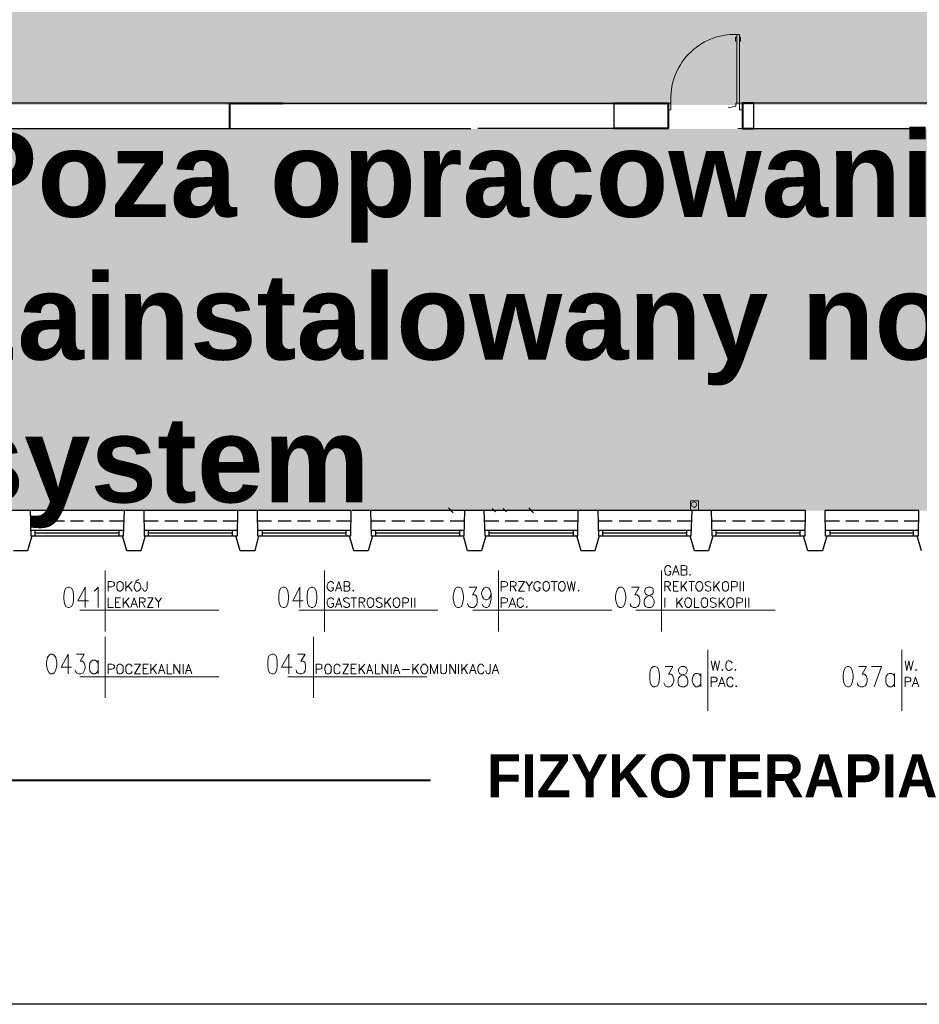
# Model space of a CAD drawing. Header units: millimetres. Extents: x 1 to 17496, y 1 to 30809.
# Tile 16 of 256: x 6732 to 8308, y 3200 to 4925. Entities that reach past the tile are written whole.
import ezdxf

# ---------------------------------------------------------------- set-up
doc = ezdxf.new("R2010")
doc.units = ezdxf.units.MM
doc.linetypes.add('CENTER', pattern=[2, 1.25, -0.25, 0.25, -0.25])
for name, color, linetype in [('0_Przyz_Opisy oddziałów', 5, 'Continuous'), ('Opisy', 255, 'Continuous'), ('PDF _Geometria', 7, 'Continuous')]:
    doc.layers.add(name, color=color, linetype=linetype)
for name, color, linetype, lineweight in [('0_Przyz_System Schima', 253, 'Continuous', 25), ('0_Przyz_WC pacjenta', 30, 'CENTER', 40), ('N_SSP_ewakuacja', 4, 'CENTER', 40), ('SSO_opis pomieszczeń', 5, 'Continuous', 25)]:
    doc.layers.add(name, color=color, linetype=linetype, lineweight=lineweight)
doc.styles.add('arial', font='arialbd.ttf')

msp = doc.modelspace()

# ---------------------------------------------------------------- hatches: boundary and pattern name
at = {"layer": '0_Przyz_WC pacjenta', "transparency": 33554483}
h = msp.add_hatch(color=256, dxfattribs=at)
h.dxf.hatch_style = 1
h.set_gradient(color1=(173, 173, 173), color2=(173, 173, 173), centered=1, tint=1)
h.paths.add_polyline_path([(6347.8, 4064.9), (9390.9, 4064.9), (9390.9, 4733.7), (6347.8, 4733.7)])
at = {"layer": 'N_SSP_ewakuacja', "transparency": 33554457}
h = msp.add_hatch(color=51, dxfattribs=at)
h.dxf.hatch_style = 1
h.paths.add_polyline_path([(6454.1, 5066.9), (6454, 5052.9), (6454, 4775.5), (9408.5, 4775.5), (9408.5, 4042), (9204.5, 4042), (9204.5, 3752.5), (9627.2, 3752.5), (9627.2, 4062), (9667.2, 4062), (9667.2, 4771.5), (13332.2, 4771.5), (13332.2, 4647.4), (13550.9, 4647.4), (13550.9, 4999.5), (13314.8, 4999.5), (13314.8, 5063.5), (12355.9, 5063.5), (12355.9, 5004.9), (12082.5, 5004.9), (12082.5, 5059.5), (10704.8, 5059.5), (10704.8, 5774.4), (10878.2, 5774.4), (10878.2, 6054.5), (10775.3, 6054.5), (10775.3, 6054.6), (10522.9, 6054.6), (10522.9, 5775.2), (10324.1, 5775.2), (10324.1, 5353.6), (10533.4, 5353.6), (10533.4, 5066.2), (9552.3, 5066.2), (9552.3, 5846.7), (9606.9, 5846.7), (9606.9, 6307.7), (9361.1, 6307.7), (9361.1, 5066.9)])

# ---------------------------------------------------------------- linework, layer by layer
at = {"layer": '0_Przyz_Opisy oddziałów', "lineweight": 40}
msp.add_lwpolyline([(6387.5, 3593.1), (7451.3, 3593.1)], dxfattribs=at)
at = {"layer": 'Opisy', "lineweight": 18}
for points in [[(7872.9, 3965.3), (7872.1, 3966.2), (7870.4, 3967.8), (7869.5, 3968.7), (7866.2, 3968.7), (7864.5, 3967.8), (7863.6, 3966.2), (7862.8, 3965.3), (7861.9, 3962.8), (7861.9, 3958.6), (7862.8, 3956.1), (7863.6, 3954.4), (7864.5, 3952.7), (7866.2, 3951.8), (7869.5, 3951.8), (7870.4, 3952.7), (7872.1, 3954.4), (7872.9, 3956.1), (7872.9, 3958.6), (7869.5, 3958.6)], [(7875.4, 3951.8), (7881.3, 3968.7), (7887.2, 3951.8)], [(7897.3, 3961.1), (7899.8, 3960.3), (7900.7, 3959.4), (7900.7, 3953.5), (7899.8, 3952.7), (7897.3, 3951.8), (7890.6, 3951.8), (7890.6, 3968.7), (7897.3, 3968.7), (7899.8, 3967.8), (7900.7, 3967), (7900.7, 3962.8), (7899.8, 3961.9), (7897.3, 3961.1), (7890.6, 3961.1)], [(6881.6, 3960.3), (6881.6, 3853.3)], [(7265.7, 3960.3), (7265.7, 3853.3)], [(7570.5, 3960.3), (7570.5, 3853.3)], [(7856.1, 3960.3), (7856.1, 3853.3)], [(7877.9, 3957.7), (7884.7, 3957.7)], [(6886.7, 3924), (6886.7, 3940.9), (6893.4, 3940.9), (6895.9, 3940), (6896.8, 3939.2), (6897.6, 3937.5), (6897.6, 3935), (6896.8, 3933.3), (6895.9, 3932.5), (6893.4, 3931.6), (6886.7, 3931.6)], [(6917.8, 3940.9), (6917.8, 3924)], [(6928.8, 3940.9), (6917.8, 3929.1)], [(6922, 3933.3), (6928.8, 3924)], [(6934.7, 3940.9), (6940.6, 3944.3)], [(6954.9, 3940.9), (6954.9, 3928.3), (6954, 3925.7), (6953.2, 3924.9), (6951.5, 3924), (6949.8, 3924), (6949, 3924.9), (6948.1, 3925.7), (6947.3, 3928.3), (6947.3, 3929.1)], [(7281.7, 3936.7), (7280.8, 3938.4), (7280, 3940), (7278.3, 3940.9), (7275.8, 3940.9), (7274.1, 3940), (7272.4, 3938.4), (7271.5, 3936.7), (7270.7, 3934.2), (7270.7, 3929.9), (7271.5, 3928.3), (7272.4, 3926.6), (7274.1, 3924.9), (7275.8, 3924), (7278.3, 3924), (7280, 3924.9), (7280.8, 3926.6), (7281.7, 3928.3), (7281.7, 3929.9), (7278.3, 3929.9)], [(7285, 3924), (7290.9, 3940.9), (7296, 3924)], [(7306.9, 3932.5), (7308.6, 3931.6), (7309.4, 3930.8), (7310.3, 3929.1), (7310.3, 3927.4), (7309.4, 3925.7), (7308.6, 3924.9), (7306.9, 3924), (7300.2, 3924), (7300.2, 3940.9), (7306.9, 3940.9), (7308.6, 3940), (7309.4, 3939.2), (7310.3, 3937.5), (7310.3, 3935.8), (7309.4, 3934.2), (7308.6, 3933.3), (7306.9, 3932.5), (7300.2, 3932.5)], [(7575.6, 3924), (7575.6, 3940.9), (7582.3, 3940.9), (7584.9, 3940), (7585.7, 3939.2), (7586.5, 3937.5), (7586.5, 3935), (7585.7, 3933.3), (7584.9, 3932.5), (7582.3, 3931.6), (7575.6, 3931.6)], [(7591.6, 3924), (7591.6, 3940.9), (7597.5, 3940.9), (7600, 3940), (7600.9, 3939.2), (7601.7, 3937.5), (7601.7, 3935.8), (7600.9, 3934.2), (7600, 3933.3), (7597.5, 3932.5), (7591.6, 3932.5)], [(7616, 3924), (7605.9, 3924), (7616, 3940.9), (7605.9, 3940.9)], [(7618.5, 3940.9), (7624.4, 3932.5), (7624.4, 3924)], [(7630.3, 3940.9), (7624.4, 3932.5)], [(7643.8, 3936.7), (7643, 3938.4), (7642.1, 3940), (7640.4, 3940.9), (7637.9, 3940.9), (7636.2, 3940), (7634.5, 3938.4), (7633.7, 3936.7), (7632.9, 3934.2), (7632.9, 3929.9), (7633.7, 3928.3), (7634.5, 3926.6), (7636.2, 3924.9), (7637.9, 3924), (7640.4, 3924), (7642.1, 3924.9), (7643, 3926.6), (7643.8, 3928.3), (7643.8, 3929.9), (7640.4, 3929.9)], [(7663.2, 3940.9), (7673.3, 3940.9)], [(7668.2, 3940.9), (7668.2, 3924)], [(7691, 3940.9), (7695.2, 3924), (7698.6, 3940.9), (7701.9, 3924), (7705.3, 3940.9)], [(7861.9, 3924), (7861.9, 3940.9), (7868.7, 3940.9), (7870.4, 3940), (7871.2, 3939.2), (7872.1, 3937.5), (7872.1, 3935.8), (7871.2, 3934.2), (7870.4, 3933.3), (7868.7, 3932.5), (7861.9, 3932.5)], [(7886.4, 3924), (7877.1, 3924), (7877.1, 3940.9), (7886.4, 3940.9)], [(7890.6, 3940.9), (7890.6, 3924)], [(7900.7, 3940.9), (7890.6, 3929.1)], [(7894.8, 3933.3), (7900.7, 3924)], [(7904.1, 3940.9), (7914.2, 3940.9)], [(7909.1, 3940.9), (7909.1, 3924)], [(7942.8, 3938.4), (7942, 3940), (7939.4, 3940.9), (7936.9, 3940.9), (7934.4, 3940), (7932.7, 3938.4), (7932.7, 3936.7), (7933.5, 3935), (7934.4, 3934.2), (7936.1, 3933.3), (7940.3, 3931.6), (7942, 3930.8), (7942, 3929.9), (7942.8, 3928.3), (7942.8, 3926.6), (7942, 3924.9), (7939.4, 3924), (7936.9, 3924), (7934.4, 3924.9), (7932.7, 3926.6)], [(7947.9, 3940.9), (7947.9, 3924)], [(7958, 3940.9), (7947.9, 3929.1)], [(7952.1, 3933.3), (7958, 3924)], [(7979, 3924), (7979, 3940.9), (7985.8, 3940.9), (7988.3, 3940), (7989.1, 3939.2), (7989.1, 3933.3), (7988.3, 3932.5), (7985.8, 3931.6), (7979, 3931.6)], [(7994.2, 3940.9), (7994.2, 3924)], [(8000.1, 3940.9), (8000.1, 3924)], [(6846.2, 3895.4), (6846.2, 3930.8), (6833.6, 3907.2), (6852.1, 3907.2)], [(6862.2, 3924), (6864.8, 3925.7), (6869, 3930.8), (6869, 3895.4)], [(7222.7, 3895.4), (7222.7, 3930.8), (7210.1, 3907.2), (7228.6, 3907.2)], [(7286.7, 3929.1), (7294.3, 3929.1)], [(7519.2, 3930.8), (7532.6, 3930.8), (7525.1, 3917.3), (7529.3, 3917.3), (7531.8, 3915.6), (7532.6, 3913.9), (7533.5, 3908.9), (7533.5, 3905.5), (7532.6, 3900.5), (7530.1, 3897.1), (7526.7, 3895.4), (7522.5, 3895.4), (7519.2, 3897.1), (7517.5, 3898.8), (7516.6, 3902.1)], [(7557.9, 3919), (7556.2, 3913.9), (7553.7, 3910.6), (7550.3, 3908.9), (7548.6, 3908.9), (7545.3, 3910.6), (7542.7, 3913.9), (7541.1, 3919), (7541.1, 3920.7), (7542.7, 3925.7), (7545.3, 3929.1), (7548.6, 3930.8), (7550.3, 3930.8), (7553.7, 3929.1), (7556.2, 3925.7), (7557.9, 3919), (7557.9, 3910.6), (7556.2, 3902.1), (7553.7, 3897.1), (7550.3, 3895.4), (7547.8, 3895.4), (7543.6, 3897.1), (7542.7, 3900.5)], [(7596.6, 3932.5), (7601.7, 3924)], [(7803.8, 3930.8), (7817.3, 3930.8), (7809.7, 3917.3), (7813.9, 3917.3), (7815.6, 3915.6), (7817.3, 3913.9), (7818.2, 3908.9), (7818.2, 3905.5), (7817.3, 3900.5), (7814.8, 3897.1), (7811.4, 3895.4), (7807.2, 3895.4), (7803.8, 3897.1), (7802.1, 3898.8), (7801.3, 3902.1)], [(7867, 3932.5), (7872.1, 3924)], [(7877.1, 3932.5), (7883, 3932.5)], [(6886.7, 3912.3), (6886.7, 3895.4), (6895.9, 3895.4)], [(6908.5, 3895.4), (6899.3, 3895.4), (6899.3, 3912.3), (6908.5, 3912.3)], [(6899.3, 3904.7), (6905.2, 3904.7)], [(6912.8, 3912.3), (6912.8, 3895.4)], [(6923.7, 3912.3), (6912.8, 3901.3)], [(6917, 3905.5), (6923.7, 3895.4)], [(6926.2, 3895.4), (6932.1, 3912.3), (6938, 3895.4)], [(6928.8, 3901.3), (6935.5, 3901.3)], [(6941.4, 3895.4), (6941.4, 3912.3), (6948.1, 3912.3), (6949.8, 3911.4), (6950.7, 3910.6), (6951.5, 3909.7), (6951.5, 3908), (6950.7, 3906.4), (6949.8, 3905.5), (6948.1, 3904.7), (6941.4, 3904.7)], [(6946.4, 3904.7), (6951.5, 3895.4)], [(6965.8, 3895.4), (6955.7, 3895.4), (6965.8, 3912.3), (6955.7, 3912.3)], [(6969.2, 3912.3), (6975.1, 3904.7), (6975.1, 3895.4)], [(6980.1, 3912.3), (6975.1, 3904.7)], [(7281.7, 3908.9), (7280.8, 3910.6), (7280, 3911.4), (7278.3, 3912.3), (7275.8, 3912.3), (7274.1, 3911.4), (7272.4, 3910.6), (7271.5, 3908.9), (7270.7, 3906.4), (7270.7, 3902.1), (7271.5, 3899.6), (7272.4, 3897.9), (7274.1, 3896.3), (7275.8, 3895.4), (7278.3, 3895.4), (7280, 3896.3), (7280.8, 3897.9), (7281.7, 3899.6), (7281.7, 3902.1), (7278.3, 3902.1)], [(7285, 3895.4), (7290.9, 3912.3), (7296, 3895.4)], [(7286.7, 3901.3), (7294.3, 3901.3)], [(7309.4, 3910.6), (7307.8, 3911.4), (7306.1, 3912.3), (7302.7, 3912.3), (7301, 3911.4), (7299.3, 3910.6), (7299.3, 3908.9), (7300.2, 3907.2), (7301, 3906.4), (7301.9, 3905.5), (7306.9, 3903.8), (7307.8, 3903), (7308.6, 3902.1), (7309.4, 3900.5), (7309.4, 3897.9), (7307.8, 3896.3), (7306.1, 3895.4), (7302.7, 3895.4), (7301, 3896.3), (7299.3, 3897.9)], [(7312, 3912.3), (7322.1, 3912.3)], [(7317, 3912.3), (7317, 3895.4)], [(7326.3, 3895.4), (7326.3, 3912.3), (7333, 3912.3), (7334.7, 3911.4), (7335.6, 3910.6), (7336.4, 3909.7), (7336.4, 3908), (7335.6, 3906.4), (7334.7, 3905.5), (7333, 3904.7), (7326.3, 3904.7)], [(7331.3, 3904.7), (7336.4, 3895.4)], [(7366.7, 3910.6), (7365, 3911.4), (7363.4, 3912.3), (7360, 3912.3), (7358.3, 3911.4), (7356.6, 3910.6), (7356.6, 3908.9), (7357.5, 3907.2), (7358.3, 3906.4), (7359.1, 3905.5), (7364.2, 3903.8), (7365, 3903), (7365.9, 3902.1), (7366.7, 3900.5), (7366.7, 3897.9), (7365, 3896.3), (7363.4, 3895.4), (7360, 3895.4), (7358.3, 3896.3), (7356.6, 3897.9)], [(7371.8, 3912.3), (7371.8, 3895.4)], [(7381.9, 3912.3), (7371.8, 3901.3)], [(7375.1, 3905.5), (7381.9, 3895.4)], [(7402.9, 3895.4), (7402.9, 3912.3), (7409.7, 3912.3), (7411.4, 3911.4), (7412.2, 3910.6), (7413, 3909.7), (7413, 3907.2), (7412.2, 3905.5), (7411.4, 3904.7), (7409.7, 3903.8), (7402.9, 3903.8)], [(7418.1, 3912.3), (7418.1, 3895.4)], [(7424, 3912.3), (7424, 3895.4)], [(7575.6, 3895.4), (7575.6, 3912.3), (7582.3, 3912.3), (7584.9, 3911.4), (7585.7, 3910.6), (7586.5, 3909.7), (7586.5, 3907.2), (7585.7, 3905.5), (7584.9, 3904.7), (7582.3, 3903.8), (7575.6, 3903.8)], [(7589.1, 3895.4), (7595, 3912.3), (7600.9, 3895.4)], [(7591.6, 3901.3), (7598.3, 3901.3)], [(7614.3, 3908.9), (7613.5, 3910.6), (7611.8, 3911.4), (7611, 3912.3), (7607.6, 3912.3), (7606.8, 3911.4), (7605.1, 3910.6), (7604.2, 3908.9), (7603.4, 3906.4), (7603.4, 3902.1), (7604.2, 3899.6), (7605.1, 3897.9), (7606.8, 3896.3), (7607.6, 3895.4), (7611, 3895.4), (7611.8, 3896.3), (7613.5, 3897.9), (7614.3, 3899.6)], [(7861.9, 3912.3), (7861.9, 3895.4)], [(7883, 3912.3), (7883, 3895.4)], [(7893.1, 3912.3), (7883, 3901.3)], [(7886.4, 3905.5), (7893.1, 3895.4)], [(7914.2, 3912.3), (7914.2, 3895.4), (7922.6, 3895.4)], [(7952.1, 3910.6), (7950.4, 3911.4), (7947.9, 3912.3), (7945.3, 3912.3), (7942.8, 3911.4), (7942, 3910.6), (7942, 3907.2), (7942.8, 3906.4), (7944.5, 3905.5), (7948.7, 3903.8), (7950.4, 3903), (7951.2, 3902.1), (7952.1, 3900.5), (7952.1, 3897.9), (7950.4, 3896.3), (7947.9, 3895.4), (7945.3, 3895.4), (7942.8, 3896.3), (7942, 3897.9)], [(7957.1, 3912.3), (7957.1, 3895.4)], [(7967.2, 3912.3), (7957.1, 3901.3)], [(7960.5, 3905.5), (7967.2, 3895.4)], [(7988.3, 3895.4), (7988.3, 3912.3), (7994.2, 3912.3), (7996.7, 3911.4), (7997.5, 3910.6), (7998.4, 3909.7), (7998.4, 3907.2), (7997.5, 3905.5), (7996.7, 3904.7), (7994.2, 3903.8), (7988.3, 3903.8)], [(8003.4, 3912.3), (8003.4, 3895.4)], [(8009.3, 3912.3), (8009.3, 3895.4)], [(7080.4, 3890.4), (6837, 3890.4)], [(7464.4, 3890.4), (7221, 3890.4)], [(7769.3, 3890.4), (7525.9, 3890.4)], [(8055.7, 3890.4), (7811.4, 3890.4)], [(6881.6, 3844), (6881.6, 3737.1)], [(7246.3, 3844), (7246.3, 3737.1)], [(6816.7, 3779.2), (6816.7, 3813.7), (6804.1, 3791), (6822.6, 3791)], [(6831.1, 3813.7), (6844.5, 3813.7), (6837.8, 3801.1), (6841.2, 3801.1), (6843.7, 3799.4), (6844.5, 3797.7), (6846.2, 3792.7), (6846.2, 3789.3), (6844.5, 3784.2), (6842.9, 3780.9), (6838.6, 3779.2), (6835.3, 3779.2), (6831.1, 3780.9), (6830.2, 3782.6), (6828.5, 3785.9)], [(7203.3, 3779.2), (7203.3, 3813.7), (7190.7, 3791), (7209.2, 3791)], [(7218.5, 3813.7), (7232, 3813.7), (7224.4, 3801.1), (7228.6, 3801.1), (7231.1, 3799.4), (7232, 3797.7), (7232.8, 3792.7), (7232.8, 3789.3), (7232, 3784.2), (7229.4, 3780.9), (7226.1, 3779.2), (7221.9, 3779.2), (7218.5, 3780.9), (7216.8, 3782.6), (7216, 3785.9)], [(7937.7, 3821.3), (7937.7, 3714.3)], [(8277.2, 3821.3), (8277.2, 3714.3)], [(6869, 3797.7), (6866.4, 3801.1), (6863.9, 3802.8), (6859.7, 3802.8), (6857.2, 3801.1), (6854.6, 3797.7), (6853.8, 3792.7), (6853.8, 3789.3), (6854.6, 3784.2), (6857.2, 3780.9), (6859.7, 3779.2), (6863.9, 3779.2), (6866.4, 3780.9), (6869, 3784.2)], [(6869, 3802.8), (6869, 3779.2)], [(6886.7, 3779.2), (6886.7, 3796), (6893.4, 3796), (6895.9, 3795.2), (6896.8, 3794.3), (6897.6, 3792.7), (6897.6, 3791), (6896.8, 3789.3), (6895.9, 3788.4), (6893.4, 3787.6), (6886.7, 3787.6)], [(6928.8, 3791.8), (6927.9, 3793.5), (6926.2, 3795.2), (6924.6, 3796), (6922, 3796), (6920.3, 3795.2), (6918.7, 3793.5), (6917.8, 3791.8), (6917.8, 3783.4), (6918.7, 3781.7), (6920.3, 3780), (6922, 3779.2), (6924.6, 3779.2), (6926.2, 3780), (6927.9, 3781.7), (6928.8, 3783.4)], [(6943.1, 3779.2), (6933, 3779.2), (6943.1, 3796), (6933, 3796)], [(6957.4, 3779.2), (6948.1, 3779.2), (6948.1, 3796), (6957.4, 3796)], [(6961.6, 3796), (6961.6, 3779.2)], [(6971.7, 3796), (6961.6, 3785.1)], [(6975.1, 3779.2), (6980.1, 3796), (6986, 3779.2)], [(6990.2, 3796), (6990.2, 3779.2), (6998.7, 3779.2)], [(7002, 3779.2), (7002, 3796), (7012.1, 3779.2), (7012.1, 3796)], [(7018, 3796), (7018, 3779.2)], [(7022.3, 3779.2), (7027.3, 3796), (7033.2, 3779.2)], [(7251.3, 3779.2), (7251.3, 3796), (7258.1, 3796), (7260.6, 3795.2), (7261.4, 3794.3), (7261.4, 3789.3), (7260.6, 3788.4), (7258.1, 3787.6), (7251.3, 3787.6)], [(7292.6, 3791.8), (7292.6, 3793.5), (7290.9, 3795.2), (7289.2, 3796), (7286.7, 3796), (7285, 3795.2), (7283.3, 3793.5), (7282.5, 3791.8), (7282.5, 3783.4), (7283.3, 3781.7), (7285, 3780), (7286.7, 3779.2), (7289.2, 3779.2), (7290.9, 3780), (7292.6, 3781.7), (7292.6, 3783.4)], [(7307.8, 3779.2), (7297.7, 3779.2), (7307.8, 3796), (7297.7, 3796)], [(7322.1, 3779.2), (7312.8, 3779.2), (7312.8, 3796), (7322.1, 3796)], [(7326.3, 3796), (7326.3, 3779.2)], [(7336.4, 3796), (7326.3, 3785.1)], [(7339.8, 3779.2), (7344.8, 3796), (7350.7, 3779.2)], [(7354.9, 3796), (7354.9, 3779.2), (7363.4, 3779.2)], [(7366.7, 3779.2), (7366.7, 3796), (7376.8, 3779.2), (7376.8, 3796)], [(7382.7, 3796), (7382.7, 3779.2)], [(7386.9, 3779.2), (7392, 3796), (7397.9, 3779.2)], [(7420.6, 3796), (7420.6, 3779.2)], [(7430.7, 3796), (7420.6, 3785.1)], [(7451.8, 3779.2), (7451.8, 3796), (7457.7, 3779.2), (7463.6, 3796), (7463.6, 3779.2)], [(7469.5, 3796), (7469.5, 3781.7), (7471.2, 3780), (7473.7, 3779.2), (7474.5, 3779.2), (7477.1, 3780), (7478.7, 3781.7), (7479.6, 3784.2), (7479.6, 3796)], [(7485.5, 3779.2), (7485.5, 3796), (7495.6, 3779.2), (7495.6, 3796)], [(7500.6, 3796), (7500.6, 3779.2)], [(7506.5, 3796), (7506.5, 3779.2)], [(7516.6, 3796), (7506.5, 3785.1)], [(7520, 3779.2), (7525.9, 3796), (7531.8, 3779.2)], [(7545.3, 3791.8), (7544.4, 3793.5), (7542.7, 3795.2), (7541.9, 3796), (7538.5, 3796), (7536.8, 3795.2), (7536, 3793.5), (7535.2, 3791.8), (7534.3, 3790.1), (7534.3, 3785.9), (7535.2, 3783.4), (7536, 3781.7), (7536.8, 3780), (7538.5, 3779.2), (7541.9, 3779.2), (7542.7, 3780), (7544.4, 3781.7), (7545.3, 3783.4)], [(7556.2, 3796), (7556.2, 3783.4), (7555.4, 3780.9), (7554.5, 3780), (7552.9, 3779.2), (7552, 3779.2), (7550.3, 3780), (7549.5, 3780.9), (7548.6, 3783.4), (7548.6, 3785.1)], [(7559.6, 3779.2), (7565.5, 3796), (7571.4, 3779.2)], [(7943.6, 3801.9), (7947, 3785.1), (7950.4, 3801.9), (7954.6, 3785.1), (7958, 3801.9)], [(7979.9, 3797.7), (7979, 3799.4), (7977.3, 3801.1), (7975.6, 3801.9), (7973.1, 3801.9), (7971.4, 3801.1), (7970.6, 3799.4), (7969.8, 3797.7), (7968.9, 3795.2), (7968.9, 3791), (7969.8, 3788.4), (7970.6, 3787.6), (7971.4, 3785.9), (7973.1, 3785.1), (7975.6, 3785.1), (7977.3, 3785.9), (7979, 3787.6), (7979.9, 3788.4)], [(8283.1, 3801.9), (8286.4, 3785.1), (8289.8, 3801.9), (8293.2, 3785.1), (8297.4, 3801.9)], [(6948.1, 3788.4), (6954, 3788.4)], [(6965, 3789.3), (6971.7, 3779.2)], [(6976.8, 3785.1), (6984.3, 3785.1)], [(7023.9, 3785.1), (7031.5, 3785.1)], [(7312.8, 3788.4), (7318.7, 3788.4)], [(7329.7, 3789.3), (7336.4, 3779.2)], [(7341.5, 3785.1), (7349, 3785.1)], [(7388.6, 3785.1), (7396.2, 3785.1)], [(7402.1, 3786.8), (7414.7, 3786.8)], [(7424, 3789.3), (7430.7, 3779.2)], [(7510.7, 3789.3), (7516.6, 3779.2)], [(7521.7, 3785.1), (7529.3, 3785.1)], [(7562.1, 3785.1), (7568.9, 3785.1)], [(7862.8, 3791.8), (7876.3, 3791.8), (7868.7, 3778.3), (7872.9, 3778.3), (7875.4, 3776.7), (7876.3, 3775), (7877.9, 3769.9), (7877.9, 3766.5), (7876.3, 3761.5), (7873.7, 3758.1), (7870.4, 3756.4), (7866.2, 3756.4), (7862.8, 3758.1), (7861.9, 3759.8), (7860.3, 3763.2)], [(7925.1, 3775), (7922.6, 3778.3), (7920.1, 3780), (7915.8, 3780), (7914.2, 3778.3), (7911.6, 3775), (7910, 3769.9), (7910, 3766.5), (7911.6, 3761.5), (7914.2, 3758.1), (7915.8, 3756.4), (7920.1, 3756.4), (7922.6, 3758.1), (7925.1, 3761.5)], [(7925.1, 3780), (7925.1, 3756.4)], [(8202.2, 3791.8), (8215.7, 3791.8), (8208.1, 3778.3), (8212.3, 3778.3), (8214, 3776.7), (8215.7, 3775), (8216.5, 3769.9), (8216.5, 3766.5), (8215.7, 3761.5), (8213.2, 3758.1), (8209.8, 3756.4), (8205.6, 3756.4), (8202.2, 3758.1), (8200.5, 3759.8), (8199.7, 3763.2)], [(8229.2, 3756.4), (8241.8, 3791.8), (8224.1, 3791.8)], [(8264.5, 3775), (8262, 3778.3), (8259.5, 3780), (8255.3, 3780), (8252.7, 3778.3), (8250.2, 3775), (8249.4, 3769.9), (8249.4, 3766.5), (8250.2, 3761.5), (8252.7, 3758.1), (8255.3, 3756.4), (8259.5, 3756.4), (8262, 3758.1), (8264.5, 3761.5)], [(8264.5, 3780), (8264.5, 3756.4)], [(7080.4, 3774.1), (6837, 3774.1)], [(7445, 3774.1), (7201.6, 3774.1)], [(7943.6, 3756.4), (7943.6, 3773.3), (7950.4, 3773.3), (7952.1, 3772.4), (7952.9, 3771.6), (7953.7, 3769.9), (7953.7, 3768.2), (7952.9, 3766.5), (7952.1, 3765.7), (7950.4, 3764.9), (7943.6, 3764.9)], [(7956.3, 3756.4), (7962.2, 3773.3), (7968.1, 3756.4)], [(7958.8, 3762.3), (7965.5, 3762.3)], [(7981.5, 3769.1), (7981.5, 3770.8), (7979.9, 3772.4), (7978.2, 3773.3), (7975.6, 3773.3), (7974, 3772.4), (7972.3, 3770.8), (7971.4, 3769.1), (7970.6, 3767.4), (7970.6, 3763.2), (7971.4, 3760.7), (7972.3, 3759), (7974, 3757.3), (7975.6, 3756.4), (7978.2, 3756.4), (7979.9, 3757.3), (7981.5, 3759), (7981.5, 3760.7)], [(8283.1, 3756.4), (8283.1, 3773.3), (8289, 3773.3), (8291.5, 3772.4), (8292.3, 3771.6), (8293.2, 3769.9), (8293.2, 3768.2), (8292.3, 3766.5), (8291.5, 3765.7), (8289, 3764.9), (8283.1, 3764.9)], [(8295.7, 3756.4), (8301.6, 3773.3), (8307.5, 3756.4)], [(8298.2, 3762.3), (8305, 3762.3)]]:
    msp.add_lwpolyline(points, dxfattribs=at)
for points in [[(7906.6, 3953.5), (7905.7, 3952.7), (7906.6, 3951.8), (7907.4, 3952.7)], [(6906, 3940.9), (6904.3, 3940), (6902.7, 3938.4), (6902.7, 3936.7), (6901.8, 3934.2), (6901.8, 3929.9), (6902.7, 3928.3), (6902.7, 3926.6), (6904.3, 3924.9), (6906, 3924), (6908.5, 3924), (6910.2, 3924.9), (6911.9, 3926.6), (6912.8, 3928.3), (6912.8, 3936.7), (6911.9, 3938.4), (6910.2, 3940), (6908.5, 3940.9)], [(6936.3, 3939.2), (6934.7, 3938.4), (6933.8, 3936.7), (6932.1, 3933.3), (6932.1, 3929.1), (6933.8, 3926.6), (6934.7, 3924.9), (6936.3, 3924), (6938.9, 3924), (6940.6, 3924.9), (6942.2, 3926.6), (6943.9, 3929.1), (6943.9, 3933.3), (6942.2, 3936.7), (6940.6, 3938.4), (6938.9, 3939.2)], [(7653.1, 3940.9), (7651.4, 3940), (7649.7, 3938.4), (7648.9, 3936.7), (7648.9, 3928.3), (7649.7, 3926.6), (7651.4, 3924.9), (7653.1, 3924), (7655.6, 3924), (7657.3, 3924.9), (7659, 3926.6), (7659, 3928.3), (7659.8, 3929.9), (7659.8, 3934.2), (7659, 3936.7), (7659, 3938.4), (7657.3, 3940), (7655.6, 3940.9)], [(7680, 3940.9), (7679.2, 3940), (7677.5, 3938.4), (7676.7, 3936.7), (7675.8, 3934.2), (7675.8, 3929.9), (7676.7, 3928.3), (7677.5, 3926.6), (7679.2, 3924.9), (7680, 3924), (7683.4, 3924), (7685.1, 3924.9), (7685.9, 3926.6), (7686.8, 3928.3), (7687.6, 3929.9), (7687.6, 3934.2), (7686.8, 3936.7), (7685.9, 3938.4), (7685.1, 3940), (7683.4, 3940.9)], [(7920.9, 3940.9), (7920.1, 3940), (7918.4, 3938.4), (7917.5, 3936.7), (7916.7, 3934.2), (7916.7, 3929.9), (7917.5, 3928.3), (7918.4, 3926.6), (7920.1, 3924.9), (7920.9, 3924), (7924.3, 3924), (7926, 3924.9), (7926.8, 3926.6), (7927.6, 3928.3), (7928.5, 3929.9), (7928.5, 3934.2), (7927.6, 3936.7), (7926.8, 3938.4), (7926, 3940), (7924.3, 3940.9)], [(7967.2, 3940.9), (7965.5, 3940), (7963.9, 3938.4), (7963, 3936.7), (7963, 3928.3), (7963.9, 3926.6), (7965.5, 3924.9), (7967.2, 3924), (7969.8, 3924), (7971.4, 3924.9), (7973.1, 3926.6), (7973.1, 3928.3), (7974, 3929.9), (7974, 3934.2), (7973.1, 3936.7), (7973.1, 3938.4), (7971.4, 3940), (7969.8, 3940.9)], [(6816.7, 3930.8), (6812.5, 3929.1), (6810, 3924), (6809.2, 3915.6), (6809.2, 3910.6), (6810, 3902.1), (6812.5, 3897.1), (6816.7, 3895.4), (6818.4, 3895.4), (6822.6, 3897.1), (6825.2, 3902.1), (6826, 3910.6), (6826, 3915.6), (6825.2, 3924), (6822.6, 3929.1), (6818.4, 3930.8)], [(7193.2, 3930.8), (7189, 3929.1), (7186.5, 3924), (7185.6, 3915.6), (7185.6, 3910.6), (7186.5, 3902.1), (7189, 3897.1), (7193.2, 3895.4), (7195.7, 3895.4), (7199.1, 3897.1), (7201.6, 3902.1), (7202.5, 3910.6), (7202.5, 3915.6), (7201.6, 3924), (7199.1, 3929.1), (7195.7, 3930.8)], [(7242.9, 3930.8), (7238.7, 3929.1), (7236.2, 3924), (7235.3, 3915.6), (7235.3, 3910.6), (7236.2, 3902.1), (7238.7, 3897.1), (7242.9, 3895.4), (7245.4, 3895.4), (7248.8, 3897.1), (7251.3, 3902.1), (7252.2, 3910.6), (7252.2, 3915.6), (7251.3, 3924), (7248.8, 3929.1), (7245.4, 3930.8)], [(7316.2, 3925.7), (7315.3, 3924.9), (7316.2, 3924), (7317, 3924.9)], [(7498.9, 3930.8), (7495.6, 3929.1), (7493.1, 3924), (7491.4, 3915.6), (7491.4, 3910.6), (7493.1, 3902.1), (7495.6, 3897.1), (7498.9, 3895.4), (7501.5, 3895.4), (7505.7, 3897.1), (7507.4, 3902.1), (7509.1, 3910.6), (7509.1, 3915.6), (7507.4, 3924), (7505.7, 3929.1), (7501.5, 3930.8)], [(7711.2, 3925.7), (7710.3, 3924.9), (7711.2, 3924)], [(7783.6, 3930.8), (7780.3, 3929.1), (7777.7, 3924), (7776, 3915.6), (7776, 3910.6), (7777.7, 3902.1), (7780.3, 3897.1), (7783.6, 3895.4), (7786.1, 3895.4), (7789.5, 3897.1), (7792, 3902.1), (7793.7, 3910.6), (7793.7, 3915.6), (7792, 3924), (7789.5, 3929.1), (7786.1, 3930.8)], [(7832.5, 3930.8), (7828.3, 3929.1), (7827.4, 3925.7), (7827.4, 3922.4), (7828.3, 3919), (7830.8, 3917.3), (7835.8, 3915.6), (7840, 3913.9), (7841.7, 3910.6), (7843.4, 3907.2), (7843.4, 3902.1), (7841.7, 3898.8), (7840.9, 3897.1), (7837.5, 3895.4), (7832.5, 3895.4), (7828.3, 3897.1), (7827.4, 3898.8), (7825.7, 3902.1), (7825.7, 3907.2), (7827.4, 3910.6), (7829.9, 3913.9), (7833.3, 3915.6), (7838.4, 3917.3), (7840.9, 3919), (7841.7, 3922.4), (7841.7, 3925.7), (7840.9, 3929.1), (7837.5, 3930.8)], [(7344.8, 3912.3), (7343.1, 3911.4), (7342.3, 3910.6), (7341.5, 3908.9), (7340.6, 3906.4), (7340.6, 3902.1), (7341.5, 3899.6), (7342.3, 3897.9), (7343.1, 3896.3), (7344.8, 3895.4), (7348.2, 3895.4), (7349, 3896.3), (7350.7, 3897.9), (7351.6, 3899.6), (7352.4, 3902.1), (7352.4, 3906.4), (7351.6, 3908.9), (7350.7, 3910.6), (7349, 3911.4), (7348.2, 3912.3)], [(7390.3, 3912.3), (7389.5, 3911.4), (7387.8, 3910.6), (7386.9, 3908.9), (7386.1, 3906.4), (7386.1, 3902.1), (7386.9, 3899.6), (7387.8, 3897.9), (7389.5, 3896.3), (7390.3, 3895.4), (7393.7, 3895.4), (7395.4, 3896.3), (7396.2, 3897.9), (7397, 3899.6), (7397.9, 3902.1), (7397.9, 3906.4), (7397, 3908.9), (7396.2, 3910.6), (7395.4, 3911.4), (7393.7, 3912.3)], [(7901.5, 3912.3), (7900.7, 3911.4), (7899, 3910.6), (7898.2, 3908.9), (7897.3, 3906.4), (7897.3, 3902.1), (7898.2, 3899.6), (7899, 3897.9), (7900.7, 3896.3), (7901.5, 3895.4), (7904.9, 3895.4), (7905.7, 3896.3), (7907.4, 3897.9), (7908.3, 3899.6), (7909.1, 3902.1), (7909.1, 3906.4), (7908.3, 3908.9), (7907.4, 3910.6), (7905.7, 3911.4), (7904.9, 3912.3)], [(7930.2, 3912.3), (7928.5, 3911.4), (7926.8, 3910.6), (7926.8, 3908.9), (7926, 3906.4), (7926, 3902.1), (7926.8, 3899.6), (7926.8, 3897.9), (7928.5, 3896.3), (7930.2, 3895.4), (7932.7, 3895.4), (7934.4, 3896.3), (7936.1, 3897.9), (7936.9, 3899.6), (7936.9, 3908.9), (7936.1, 3910.6), (7934.4, 3911.4), (7932.7, 3912.3)], [(7975.6, 3912.3), (7974, 3911.4), (7973.1, 3910.6), (7972.3, 3908.9), (7971.4, 3906.4), (7971.4, 3902.1), (7972.3, 3899.6), (7973.1, 3897.9), (7974, 3896.3), (7975.6, 3895.4), (7978.2, 3895.4), (7979.9, 3896.3), (7981.5, 3897.9), (7982.4, 3899.6), (7983.2, 3902.1), (7983.2, 3906.4), (7982.4, 3908.9), (7981.5, 3910.6), (7979.9, 3911.4), (7978.2, 3912.3)], [(7620.2, 3897.1), (7619.4, 3896.3), (7620.2, 3895.4), (7621.1, 3896.3)], [(6786.4, 3813.7), (6783.1, 3812), (6780.5, 3807.8), (6778.8, 3799.4), (6778.8, 3794.3), (6780.5, 3785.9), (6783.1, 3780.9), (6786.4, 3779.2), (6789, 3779.2), (6792.3, 3780.9), (6794.8, 3785.9), (6796.5, 3794.3), (6796.5, 3799.4), (6794.8, 3807.8), (6792.3, 3812), (6789, 3813.7)], [(7173.9, 3813.7), (7169.6, 3812), (7167.1, 3807.8), (7166.3, 3799.4), (7166.3, 3794.3), (7167.1, 3785.9), (7169.6, 3780.9), (7173.9, 3779.2), (7176.4, 3779.2), (7179.7, 3780.9), (7182.3, 3785.9), (7183.1, 3794.3), (7183.1, 3799.4), (7182.3, 3807.8), (7179.7, 3812), (7176.4, 3813.7)], [(6906, 3796), (6904.3, 3795.2), (6902.7, 3793.5), (6902.7, 3791.8), (6901.8, 3790.1), (6901.8, 3785.9), (6902.7, 3783.4), (6902.7, 3781.7), (6904.3, 3780), (6906, 3779.2), (6908.5, 3779.2), (6910.2, 3780), (6911.9, 3781.7), (6912.8, 3783.4), (6912.8, 3791.8), (6911.9, 3793.5), (6910.2, 3795.2), (6908.5, 3796)], [(7270.7, 3796), (7269, 3795.2), (7267.3, 3793.5), (7267.3, 3791.8), (7266.5, 3790.1), (7266.5, 3785.9), (7267.3, 3783.4), (7267.3, 3781.7), (7269, 3780), (7270.7, 3779.2), (7273.2, 3779.2), (7274.9, 3780), (7276.6, 3781.7), (7277.4, 3783.4), (7277.4, 3791.8), (7276.6, 3793.5), (7274.9, 3795.2), (7273.2, 3796)], [(7439.2, 3796), (7438.3, 3795.2), (7436.6, 3793.5), (7435.8, 3791.8), (7434.9, 3790.1), (7434.9, 3785.9), (7435.8, 3783.4), (7436.6, 3781.7), (7438.3, 3780), (7439.2, 3779.2), (7442.5, 3779.2), (7443.4, 3780), (7445, 3781.7), (7445.9, 3783.4), (7446.7, 3785.9), (7446.7, 3790.1), (7445.9, 3791.8), (7445, 3793.5), (7443.4, 3795.2), (7442.5, 3796)], [(7842.6, 3791.8), (7839.2, 3790.1), (7836.7, 3785.1), (7835.8, 3776.7), (7835.8, 3771.6), (7836.7, 3763.2), (7839.2, 3758.1), (7842.6, 3756.4), (7845.1, 3756.4), (7849.3, 3758.1), (7851.8, 3763.2), (7852.7, 3771.6), (7852.7, 3776.7), (7851.8, 3785.1), (7849.3, 3790.1), (7845.1, 3791.8)], [(7891.4, 3791.8), (7888.1, 3790.1), (7886.4, 3786.8), (7886.4, 3783.4), (7888.1, 3780), (7889.7, 3778.3), (7894.8, 3776.7), (7899, 3775), (7901.5, 3771.6), (7902.4, 3768.2), (7902.4, 3763.2), (7901.5, 3759.8), (7899.8, 3758.1), (7896.5, 3756.4), (7891.4, 3756.4), (7888.1, 3758.1), (7886.4, 3759.8), (7885.5, 3763.2), (7885.5, 3768.2), (7886.4, 3771.6), (7888.9, 3775), (7892.3, 3776.7), (7897.3, 3778.3), (7899.8, 3780), (7901.5, 3783.4), (7901.5, 3786.8), (7899.8, 3790.1), (7896.5, 3791.8)], [(7963, 3786.8), (7962.2, 3785.9), (7963, 3785.1), (7963.9, 3785.9)], [(7985.8, 3786.8), (7984.9, 3785.9), (7985.8, 3785.1), (7986.6, 3785.9)], [(8182, 3791.8), (8178.6, 3790.1), (8176.1, 3785.1), (8174.4, 3776.7), (8174.4, 3771.6), (8176.1, 3763.2), (8178.6, 3758.1), (8182, 3756.4), (8184.5, 3756.4), (8187.9, 3758.1), (8190.4, 3763.2), (8192.1, 3771.6), (8192.1, 3776.7), (8190.4, 3785.1), (8187.9, 3790.1), (8184.5, 3791.8)], [(8302.4, 3786.8), (8301.6, 3785.9), (8302.4, 3785.1), (8303.3, 3785.9)], [(7987.4, 3758.1), (7986.6, 3757.3), (7987.4, 3756.4), (7988.3, 3757.3)]]:
    msp.add_lwpolyline(points, close=True, dxfattribs=at)
at = {"layer": 'PDF _Geometria'}
msp.add_lwpolyline([(1774.1, 7203), (13925.2, 7203), (13925.2, 3200.2), (1774.1, 3200.2)], close=True, dxfattribs=at)
at = {"layer": 'PDF _Geometria', "lineweight": 18}
for points in [[(7988.3, 4899.3), (7988.3, 4778.9), (7998.4, 4778.9), (7998.4, 4767.1), (7993.3, 4767.1), (7993.3, 4899.3)], [(7872.9, 4767.1), (7872.9, 4778.9), (7867.8, 4778.9), (7867.8, 4767.1)], [(7918.4, 4075.6), (7916.7, 4079), (7913.3, 4080.7), (7910, 4079), (7908.3, 4075.6), (7910, 4072.3), (7913.3, 4070.6), (7916.7, 4072.3)], [(7918.4, 4075.6), (7916.7, 4079), (7913.3, 4080.7), (7910, 4079), (7908.3, 4075.6), (7910, 4072.3), (7913.3, 4070.6), (7916.7, 4072.3)]]:
    msp.add_lwpolyline(points, close=True, dxfattribs=at)
for points in [[(7988.3, 4894.3), (7985.8, 4894.3), (7985.8, 4886.7)], [(7993.3, 4894.3), (7995, 4894.3), (7995, 4886.7)], [(8017.8, 4778.9), (7986.6, 4778.9), (7986.6, 4773.8), (7973.1, 4770.5)], [(7990, 4734.3), (8017.8, 4734.3)], [(7907.4, 4065.5), (7907.4, 4082.4), (7920.9, 4082.4), (7920.9, 4065.5)], [(6781.4, 4065.5), (6799.9, 4065.5)], [(6786.4, 4069.8), (6794.8, 4061.3)], [(7191.5, 4065.5), (7209.2, 4065.5)], [(7477.9, 4065.5), (7495.6, 4065.5)], [(7482.9, 4069.8), (7491.4, 4061.3)], [(7557.1, 4065.5), (7568.9, 4065.5)], [(7559.6, 4068.9), (7565.5, 4063)], [(7575.6, 4065.5), (7587.4, 4065.5)], [(7579, 4068.9), (7584.9, 4063)], [(7619.4, 4065.5), (7637.1, 4065.5)], [(7623.6, 4069.8), (7632, 4061.3)]]:
    msp.add_lwpolyline(points, dxfattribs=at)
at = {"layer": 'PDF _Geometria', "lineweight": 25}
for points in [[(6687.9, 4734.3), (7099.8, 4734.3), (7099.8, 4778.9), (6687.9, 4778.9)], [(7193.2, 4778.9), (7772.7, 4778.9), (7772.7, 4734.3), (7534.3, 4734.3)], [(8325.2, 4734.3), (8647, 4734.3), (8647, 4778.9), (8017.8, 4778.9), (8017.8, 4734.3), (8313.4, 4734.3)], [(7089.6, 4734.3), (7522.5, 4734.3)], [(6750.2, 4065.5), (6715.7, 4065.5)], [(8311.7, 3994.8), (8304.1, 4020.9), (8306.6, 4020.9), (8307.5, 4065.5), (8142.4, 4065.5), (8143.3, 4020.9), (8145.8, 4020.9), (8138.2, 3994.8), (8125.6, 3994.8), (8112.9, 3994.8), (8105.4, 4020.9), (8107.9, 4020.9), (8108.7, 4065.5), (7943.6, 4065.5), (7944.5, 4020.9), (7946.2, 4020.9), (7938.6, 3994.8), (7926.8, 3994.8), (7914.2, 3994.8), (7906.6, 4020.9), (7908.3, 4020.9), (7910, 4065.5), (7744.9, 4065.5), (7745.7, 4020.9), (7747.4, 4020.9), (7739.8, 3994.8), (7727.2, 3994.8), (7715.4, 3994.8), (7707.8, 4020.9), (7709.5, 4020.9), (7710.3, 4065.5), (7545.3, 4065.5), (7547, 4020.9), (7548.6, 4020.9), (7541.1, 3994.8), (7528.4, 3994.8), (7516.6, 3994.8), (7509.1, 4020.9), (7510.7, 4020.9), (7511.6, 4065.5), (7346.5, 4065.5), (7347.3, 4020.9), (7349.9, 4020.9), (7342.3, 3994.8), (7329.7, 3994.8), (7317, 3994.8), (7309.4, 4020.9), (7312, 4020.9), (7312.8, 4065.5), (7147.7, 4065.5), (7148.6, 4020.9), (7150.3, 4020.9), (7143.5, 3994.8), (7130.9, 3994.8), (7118.3, 3994.8), (7110.7, 4020.9), (7113.2, 4020.9), (7114.1, 4065.5), (6949, 4065.5), (6949.8, 4020.9), (6951.5, 4020.9), (6943.9, 3994.8), (6932.1, 3994.8), (6919.5, 3994.8), (6911.9, 4020.9), (6913.6, 4020.9), (6915.3, 4065.5), (6750.2, 4065.5), (6751.1, 4020.9), (6752.7, 4020.9), (6745.2, 3994.8), (6732.5, 3994.8), (6720.7, 3994.8)], [(6949, 4065.5), (6915.3, 4065.5)], [(7147.7, 4065.5), (7114.1, 4065.5)], [(7346.5, 4065.5), (7314.5, 4065.5)], [(7545.3, 4065.5), (7511.6, 4065.5)], [(7744.9, 4065.5), (7710.3, 4065.5)], [(7943.6, 4065.5), (7910, 4065.5)], [(6750.2, 4047), (6775.5, 4047)], [(6787.3, 4047), (6810, 4047)], [(6821, 4047), (6843.7, 4047)], [(6855.5, 4047), (6878.2, 4047)], [(6889.2, 4047), (6914.4, 4047)], [(6949, 4047), (6974.2, 4047)], [(6986, 4047), (7008.8, 4047)], [(7019.7, 4047), (7042.5, 4047)], [(7054.3, 4047), (7077, 4047)], [(7087.9, 4047), (7113.2, 4047)], [(7147.7, 4047), (7173, 4047)], [(7184.8, 4047), (7207.5, 4047)], [(7218.5, 4047), (7241.2, 4047)], [(7253, 4047), (7275.8, 4047)], [(7286.7, 4047), (7312, 4047)], [(7347.3, 4047), (7372.6, 4047)], [(7383.6, 4047), (7406.3, 4047)], [(7418.1, 4047), (7440.8, 4047)], [(7451.8, 4047), (7474.5, 4047)], [(7486.3, 4047), (7511.6, 4047)], [(7546.1, 4047), (7571.4, 4047)], [(7582.3, 4047), (7605.1, 4047)], [(7616.9, 4047), (7639.6, 4047)], [(7650.5, 4047), (7673.3, 4047)], [(7685.1, 4047), (7710.3, 4047)], [(7744.9, 4047), (7770.1, 4047)], [(7781.9, 4047), (7804.7, 4047)], [(7815.6, 4047), (7838.4, 4047)], [(7850.2, 4047), (7872.9, 4047)], [(7883.8, 4047), (7909.1, 4047)], [(7943.6, 4047), (7968.9, 4047)], [(7980.7, 4047), (8003.4, 4047)], [(8014.4, 4047), (8037.1, 4047)], [(8048.9, 4047), (8071.7, 4047)], [(8082.6, 4047), (8107.9, 4047)], [(8142.4, 4047), (8168.5, 4047)], [(8179.5, 4047), (8202.2, 4047)], [(8214, 4047), (8236.7, 4047)], [(8247.7, 4047), (8270.4, 4047)], [(8281.4, 4047), (8307.5, 4047)], [(6750.2, 4031), (6914.4, 4031)], [(6752.7, 4020.9), (6911.9, 4020.9)], [(6758.6, 4020.9), (6758.6, 4031)], [(6758.6, 4026), (6906, 4026)], [(6906, 4020.9), (6906, 4031)], [(6949.8, 4031), (7113.2, 4031)], [(6951.5, 4020.9), (7110.7, 4020.9)], [(6957.4, 4020.9), (6957.4, 4031)], [(6957.4, 4026), (7104.8, 4026)], [(7104.8, 4020.9), (7104.8, 4031)], [(7148.6, 4031), (7312, 4031)], [(7150.3, 4020.9), (7309.4, 4020.9)], [(7157, 4020.9), (7157, 4031)], [(7157, 4026), (7303.6, 4026)], [(7303.6, 4020.9), (7303.6, 4031)], [(7347.3, 4031), (7510.7, 4031)], [(7349.9, 4020.9), (7509.1, 4020.9)], [(7355.8, 4020.9), (7355.8, 4031)], [(7355.8, 4026), (7503.2, 4026)], [(7503.2, 4020.9), (7503.2, 4031)], [(7546.1, 4031), (7709.5, 4031)], [(7548.6, 4020.9), (7707.8, 4020.9)], [(7554.5, 4020.9), (7554.5, 4031)], [(7554.5, 4026), (7701.9, 4026)], [(7701.9, 4020.9), (7701.9, 4031)], [(7744.9, 4031), (7909.1, 4031)], [(7747.4, 4020.9), (7906.6, 4020.9)], [(7753.3, 4020.9), (7753.3, 4031)], [(7753.3, 4026), (7900.7, 4026)], [(7900.7, 4020.9), (7900.7, 4031)], [(7944.5, 4031), (8107.9, 4031)], [(7946.2, 4020.9), (8105.4, 4020.9)], [(7952.1, 4020.9), (7952.1, 4031)], [(7952.1, 4026), (8099.5, 4026)], [(8099.5, 4020.9), (8099.5, 4031)], [(8143.3, 4031), (8306.6, 4031)], [(8145.8, 4020.9), (8304.1, 4020.9)], [(8151.7, 4020.9), (8151.7, 4031)], [(8151.7, 4026), (8298.2, 4026)], [(8298.2, 4020.9), (8298.2, 4031)]]:
    msp.add_lwpolyline(points, dxfattribs=at)
at = {"layer": 'PDF _Geometria', "lineweight": 40}
for points in [[(7099.7, 4734.3), (7099.7, 4778.9), (7193.2, 4778.9)], [(7772.7, 4778.9), (7867.8, 4778.9), (7867.8, 4734.3), (7772.7, 4734.3)], [(8017.8, 4778.9), (7998.4, 4778.9), (7998.4, 4734.3), (8017.8, 4734.3)]]:
    msp.add_lwpolyline(points, dxfattribs=at)
at = {"layer": 'PDF _Geometria', "lineweight": 18}
msp.add_arc((7985, 4787), 112.4, 88.3343, 184.1209, dxfattribs=at)

# ---------------------------------------------------------------- texts
at = {"layer": '0_Przyz_System Schima', "color": 7, "insert": (6622.8, 4729.6), "char_height": 150, "width": 3058.242, "attachment_point": 1, "style": 'arial'}
msp.add_mtext('Poza opracowaniem\\Pzainstalowany nowy \\Psystem ', dxfattribs=at)
at = {"layer": 'SSO_opis pomieszczeń', "insert": (7550.1, 3638.4), "char_height": 75.8, "width": 1828.066, "attachment_point": 1, "style": 'arial'}
msp.add_mtext('FIZYKOTERAPIA', dxfattribs=at)

doc.saveas('drawing.dxf')
